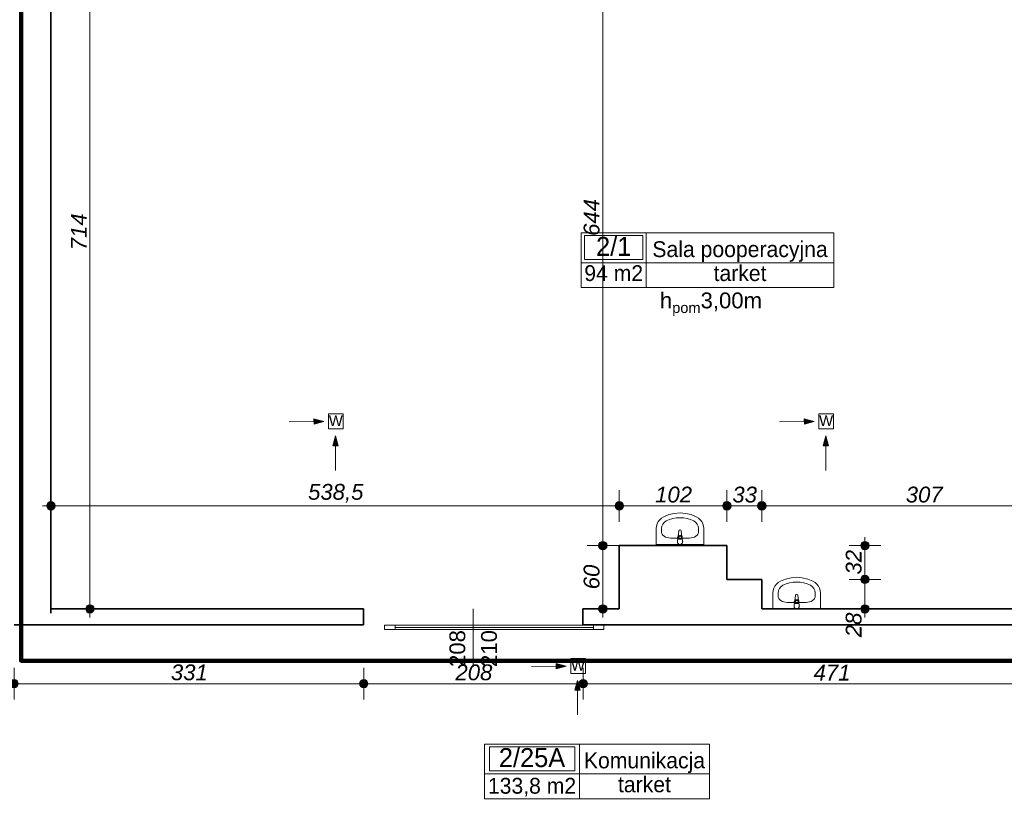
# Model space of a CAD drawing. Header units: millimetres. Extents: x -13944 to 84772, y -78836 to -35317.
# Tile 48 of 85: x 28488 to 37818, y -50277 to -42889. Entities that reach past the tile are written whole.
import ezdxf
from ezdxf.enums import TextEntityAlignment as Align

# ---------------------------------------------------------------- set-up
doc = ezdxf.new("R2010")
doc.units = ezdxf.units.MM
doc.header["$MEASUREMENT"] = 0
for name, color, linetype, lineweight in [('0_Nr_pióra__3', 7, 'Continuous', 20), ('Drzwi ArchiCAD_Nr_pióra__1', 7, 'Continuous', 0), ('Instalacje - Went_Klim_Nr_pióra__42', 150, 'Continuous', 13), ('Konstrukcja - Ściany zew_Nr_pióra__6', 7, 'Continuous', 35), ('Metryczki pomieszczeń ArchiCADa_Nr_pióra__1', 7, 'Continuous', 0), ('Wnetrze - Sanitariaty_Nr_pióra__22', 8, 'Continuous', 13), ('Wymiarowanie - Ogólne_Nr_pióra__82', 114, 'Continuous', 13), ('Znaczniki drzwi ArchiCADa_Nr_pióra__1', 7, 'Continuous', 0), ('Znaczniki drzwi ArchiCADa_Nr_pióra__7', 7, 'Continuous', 70)]:
    doc.layers.add(name, color=color, linetype=linetype, lineweight=lineweight)
doc.layers.add('Elementy modelu - Strefy', color=7, linetype='Continuous')
doc.layers.add('Wymiarowanie - Ogólne', color=7, linetype='Continuous')
doc.styles.add('GENERATED_STYLE_1', font='txt')
doc.styles.add('GENERATED_STYLE_2', font='txt')
doc.styles.add('GENERATED_STYLE_3', font='txt')
doc.styles.add('GENERATED_STYLE_4', font='txt')
doc.dimstyles.new('GENERATED_STYLE__1', dxfattribs={"dimtxt": 150, "dimasz": 152, "dimexe": 0.18, "dimexo": 0, "dimgap": 0.09, "dimtad": 1, "dimlfac": 0.1, "dimzin": 0, "dimdsep": 46, "dimtxsty": 'GENERATED_STYLE_3', "dimblk": 'ARROWHEAD_11', "dimblk1": 'ARROWHEAD_11', "dimblk2": 'ARROWHEAD_11', "dimcen": 0.09, "dimclrd": 114, "dimclre": 114, "dimclrt": 114, "dimazin": 0, "dimtfac": 1, "dimtdec": 4, "dimtmove": 0, "dimatfit": 3, "dimfxl": 1, "dimtolj": 1, "dimtzin": 0, "dimarcsym": 0})
doc.dimstyles.new('GENERATED_STYLE__2', dxfattribs={"dimtxt": 150, "dimasz": 152, "dimexe": 0.18, "dimexo": 0, "dimgap": 0.09, "dimtad": 1, "dimtih": 1, "dimtoh": 1, "dimlfac": 0.1, "dimzin": 0, "dimdsep": 46, "dimtxsty": 'GENERATED_STYLE_3', "dimblk": 'ARROWHEAD_11', "dimblk1": 'ARROWHEAD_11', "dimblk2": 'ARROWHEAD_11', "dimcen": 0.09, "dimclrd": 114, "dimclre": 114, "dimclrt": 114, "dimazin": 0, "dimtfac": 1, "dimtdec": 4, "dimtmove": 0, "dimatfit": 3, "dimfxl": 1, "dimtolj": 1, "dimtzin": 0, "dimarcsym": 0})

# ---------------------------------------------------------------- blocks, each defined once
blk = doc.blocks.new('Sala pooperacyjna_2_1_1', base_point=(34424, -45191.9))
at = {"layer": 'Metryczki pomieszczeń ArchiCADa_Nr_pióra__1', "linetype": 'Continuous'}
for p, q in [((33809.5, -44909.1), (36203.9, -44909.1)), ((33809.5, -45427.6), (33809.5, -44909.1)), ((33840.2, -44935), (34393.3, -44935)), ((33840.2, -45161.3), (33840.2, -44935)), ((34393.3, -44935), (34393.3, -45161.3)), ((34424, -44909.1), (34424, -45427.6)), ((36203.9, -44909.1), (36203.9, -45427.6)), ((33809.5, -45191.9), (36203.9, -45191.9)), ((34393.3, -45161.3), (33840.2, -45161.3)), ((36203.9, -45427.6), (33809.5, -45427.6))]:
    blk.add_line(p, q, dxfattribs=at)
at = {"layer": 'Metryczki pomieszczeń ArchiCADa_Nr_pióra__1'}
for tag, height, style, p in [('ROOM_NUMBER', 180, 'GENERATED_STYLE_2', (34116.8, -45037)), ('ROOM_NAME', 150, 'GENERATED_STYLE_1', (35313.9, -45063.5)), ('ROOM_CALC_AREA', 150, 'GENERATED_STYLE_1', (34116.8, -45290.7)), ('floor_f', 150, 'GENERATED_STYLE_1', (35313.9, -45290.6))]:
    blk.add_attdef(tag, text='', height=height, dxfattribs=dict(at, style=style)).set_placement(p, align=Align.MIDDLE_CENTER)
blk = doc.blocks.new('Komunikacja_2_25A_26', base_point=(33792.1, -50036.8))
at = {"layer": 'Metryczki pomieszczeń ArchiCADa_Nr_pióra__1', "linetype": 'Continuous'}
for p, q in [((32893.5, -49753.9), (35024.7, -49753.9)), ((32893.5, -50272.5), (32893.5, -49753.9)), ((32938.5, -49779.9), (33747.2, -49779.9)), ((32938.5, -50006.1), (32938.5, -49779.9)), ((33747.2, -49779.9), (33747.2, -50006.1)), ((33792.1, -49753.9), (33792.1, -50272.5)), ((35024.7, -49753.9), (35024.7, -50272.5)), ((33747.2, -50006.1), (32938.5, -50006.1)), ((32893.5, -50036.8), (35024.7, -50036.8)), ((35024.7, -50272.5), (32893.5, -50272.5))]:
    blk.add_line(p, q, dxfattribs=at)
at = {"layer": 'Metryczki pomieszczeń ArchiCADa_Nr_pióra__1'}
for tag, height, style, p in [('ROOM_NUMBER', 180, 'GENERATED_STYLE_2', (33342.8, -49881.8)), ('ROOM_NAME', 150, 'GENERATED_STYLE_1', (34408.4, -49908.4)), ('ROOM_CALC_AREA', 150, 'GENERATED_STYLE_1', (33342.8, -50148.8)), ('floor_f', 150, 'GENERATED_STYLE_1', (34408.4, -50135.5))]:
    blk.add_attdef(tag, text='', height=height, dxfattribs=dict(at, style=style)).set_placement(p, align=Align.MIDDLE_CENTER)
blk = doc.blocks.new('*D64')
at = {"layer": 'Wymiarowanie - Ogólne_Nr_pióra__82', "linetype": 'Continuous'}
for points in [[(28334.6, -39363), (28331.6, -39347.7), (28322.9, -39334.7), (28309.9, -39326), (28294.6, -39323), (28279.3, -39326), (28266.3, -39334.7), (28257.6, -39347.7), (28254.6, -39363), (28257.6, -39378.3), (28266.3, -39391.3), (28279.3, -39399.9), (28294.6, -39403), (28309.9, -39399.9), (28322.9, -39391.3), (28331.6, -39378.3)], [(28984.6, -39363), (28981.6, -39347.7), (28972.9, -39334.7), (28959.9, -39326), (28944.6, -39323), (28929.3, -39326), (28916.3, -39334.7), (28907.6, -39347.7), (28904.6, -39363), (28907.6, -39378.3), (28916.3, -39391.3), (28929.3, -39399.9), (28944.6, -39403), (28959.9, -39399.9), (28972.9, -39391.3), (28981.6, -39378.3)]]:
    blk.add_hatch(color=256, dxfattribs=at).paths.add_polyline_path(points)
for p, q in [((28294.6, -39323), (28294.6, -39213)), ((28944.6, -39323), (28944.6, -39213)), ((28334.6, -39363), (28904.6, -39363)), ((28294.6, -39513), (28294.6, -39403)), ((28944.6, -39513), (28944.6, -39403))]:
    blk.add_line(p, q, dxfattribs=at)
for centre in [(28294.6, -39363), (28944.6, -39363)]:
    blk.add_circle(centre, 40, dxfattribs=at)
at = {"layer": 'Wymiarowanie - Ogólne_Nr_pióra__82', "char_height": 150, "attachment_point": 7, "style": 'GENERATED_STYLE_3'}
for s, insert in [('\\A1;{\\fArial|b0|i1|c238|p38;32,5}', (28907.6, -39160.5)), ('\\A1;{\\fArial|b0|i1|c238|p38;65}', (28505.8, -39333))]:
    blk.add_mtext(s, dxfattribs=dict(at, insert=insert))
blk = doc.blocks.new('ARROWHEAD_11')
at = {"color": 0, "linetype": 'Continuous', "lineweight": 0}
blk.add_line((0, 0), (-1, 0), dxfattribs=at)
at = {"color": 0, "linetype": 'Continuous', "lineweight": 0, "const_width": 0.25, "flags": 128}
blk.add_lwpolyline([(-0.125, 0, 1), (0.125, 0, 1)], format="xyb", close=True, dxfattribs=at)
blk = doc.blocks.new('*D99')
at = {"layer": 'Wymiarowanie - Ogólne_Nr_pióra__82', "linetype": 'Continuous'}
for points in [[(2204.6, -38863), (2201.6, -38847.7), (2192.9, -38834.7), (2179.9, -38826), (2164.6, -38823), (2149.3, -38826), (2136.3, -38834.7), (2127.6, -38847.7), (2124.6, -38863), (2127.6, -38878.3), (2136.3, -38891.3), (2149.3, -38899.9), (2164.6, -38903), (2179.9, -38899.9), (2192.9, -38891.3), (2201.6, -38878.3)], [(37991.5, -38863), (37988.5, -38847.7), (37979.8, -38834.7), (37966.8, -38826), (37951.5, -38823), (37936.2, -38826), (37923.2, -38834.7), (37914.6, -38847.7), (37911.5, -38863), (37914.6, -38878.3), (37923.2, -38891.3), (37936.2, -38899.9), (37951.5, -38903), (37966.8, -38899.9), (37979.8, -38891.3), (37988.5, -38878.3)]]:
    blk.add_hatch(color=256, dxfattribs=at).paths.add_polyline_path(points)
for p, q in [((2164.6, -38823), (2164.6, -38713)), ((37951.5, -38823), (37951.5, -38713)), ((2084.6, -38863), (2124.6, -38863)), ((2164.6, -39013), (2164.6, -38903)), ((2204.6, -38863), (37911.5, -38863)), ((37951.5, -39013), (37951.5, -38903)), ((37991.5, -38863), (38031.5, -38863))]:
    blk.add_line(p, q, dxfattribs=at)
for centre in [(2164.6, -38863), (37951.5, -38863)]:
    blk.add_circle(centre, 40, dxfattribs=at)
at = {"layer": 'Wymiarowanie - Ogólne_Nr_pióra__82', "insert": (19715.9, -38833), "char_height": 150, "attachment_point": 7, "style": 'GENERATED_STYLE_3'}
blk.add_mtext('\\A1;{\\fArial|b0|i1|c238|p38;3 578,5}', dxfattribs=at)
blk = doc.blocks.new('*D125')
at = {"layer": 'Wymiarowanie - Ogólne_Nr_pióra__82', "linetype": 'Continuous'}
for points in [[(28474.6, -49181.2), (28471.6, -49165.9), (28462.9, -49152.9), (28449.9, -49144.3), (28434.6, -49141.2), (28419.3, -49144.3), (28406.3, -49152.9), (28397.6, -49165.9), (28394.6, -49181.2), (28397.6, -49196.5), (28406.3, -49209.5), (28419.3, -49218.2), (28434.6, -49221.2), (28449.9, -49218.2), (28462.9, -49209.5), (28471.6, -49196.5)], [(31788, -49181.2), (31785, -49165.9), (31776.3, -49152.9), (31763.3, -49144.3), (31748, -49141.2), (31732.7, -49144.3), (31719.7, -49152.9), (31711.1, -49165.9), (31708, -49181.2), (31711.1, -49196.5), (31719.7, -49209.5), (31732.7, -49218.2), (31748, -49221.2), (31763.3, -49218.2), (31776.3, -49209.5), (31785, -49196.5)]]:
    blk.add_hatch(color=256, dxfattribs=at).paths.add_polyline_path(points)
for p, q in [((28434.6, -49141.2), (28434.6, -49031.2)), ((31748, -49141.2), (31748, -49031.2)), ((28434.6, -49331.2), (28434.6, -49221.2)), ((28474.6, -49181.2), (31708, -49181.2)), ((31748, -49331.2), (31748, -49221.2))]:
    blk.add_line(p, q, dxfattribs=at)
for centre in [(28434.6, -49181.2), (31748, -49181.2)]:
    blk.add_circle(centre, 40, dxfattribs=at)
at = {"layer": 'Wymiarowanie - Ogólne_Nr_pióra__82', "insert": (29920.6, -49151.2), "char_height": 150, "attachment_point": 7, "style": 'GENERATED_STYLE_3'}
blk.add_mtext('\\A1;{\\fArial|b0|i1|c238|p38;331}', dxfattribs=at)
blk = doc.blocks.new('*D126')
at = {"layer": 'Wymiarowanie - Ogólne_Nr_pióra__82', "linetype": 'Continuous'}
for points in [[(31788, -49181.2), (31785, -49165.9), (31776.3, -49152.9), (31763.3, -49144.3), (31748, -49141.2), (31732.7, -49144.3), (31719.7, -49152.9), (31711.1, -49165.9), (31708, -49181.2), (31711.1, -49196.5), (31719.7, -49209.5), (31732.7, -49218.2), (31748, -49221.2), (31763.3, -49218.2), (31776.3, -49209.5), (31785, -49196.5)], [(33868, -49181.2), (33865, -49165.9), (33856.3, -49152.9), (33843.3, -49144.3), (33828, -49141.2), (33812.7, -49144.3), (33799.7, -49152.9), (33791.1, -49165.9), (33788, -49181.2), (33791.1, -49196.5), (33799.7, -49209.5), (33812.7, -49218.2), (33828, -49221.2), (33843.3, -49218.2), (33856.3, -49209.5), (33865, -49196.5)]]:
    blk.add_hatch(color=256, dxfattribs=at).paths.add_polyline_path(points)
for p, q in [((31748, -49141.2), (31748, -49031.2)), ((33828, -49141.2), (33828, -49031.2)), ((31748, -49331.2), (31748, -49221.2)), ((31788, -49181.2), (33788, -49181.2)), ((33828, -49331.2), (33828, -49221.2))]:
    blk.add_line(p, q, dxfattribs=at)
for centre in [(31748, -49181.2), (33828, -49181.2)]:
    blk.add_circle(centre, 40, dxfattribs=at)
at = {"layer": 'Wymiarowanie - Ogólne_Nr_pióra__82', "insert": (32617.3, -49151.2), "char_height": 150, "attachment_point": 7, "style": 'GENERATED_STYLE_3'}
blk.add_mtext('\\A1;{\\fArial|b0|i1|c238|p38;208}', dxfattribs=at)
blk = doc.blocks.new('*D127')
at = {"layer": 'Wymiarowanie - Ogólne_Nr_pióra__82', "linetype": 'Continuous'}
for points in [[(33868, -49181.2), (33865, -49165.9), (33856.3, -49152.9), (33843.3, -49144.3), (33828, -49141.2), (33812.7, -49144.3), (33799.7, -49152.9), (33791.1, -49165.9), (33788, -49181.2), (33791.1, -49196.5), (33799.7, -49209.5), (33812.7, -49218.2), (33828, -49221.2), (33843.3, -49218.2), (33856.3, -49209.5), (33865, -49196.5)], [(38575.5, -49181.2), (38572.5, -49165.9), (38563.8, -49152.9), (38550.8, -49144.3), (38535.5, -49141.2), (38520.2, -49144.3), (38507.2, -49152.9), (38498.6, -49165.9), (38495.5, -49181.2), (38498.6, -49196.5), (38507.2, -49209.5), (38520.2, -49218.2), (38535.5, -49221.2), (38550.8, -49218.2), (38563.8, -49209.5), (38572.5, -49196.5)]]:
    blk.add_hatch(color=256, dxfattribs=at).paths.add_polyline_path(points)
for p, q in [((33828, -49141.2), (33828, -49031.2)), ((38535.5, -49141.2), (38535.5, -49031.2)), ((33828, -49331.2), (33828, -49221.2)), ((33868, -49181.2), (38495.5, -49181.2)), ((38535.5, -49331.2), (38535.5, -49221.2)), ((38575.5, -49181.2), (38615.5, -49181.2))]:
    blk.add_line(p, q, dxfattribs=at)
for centre in [(33828, -49181.2), (38535.5, -49181.2)]:
    blk.add_circle(centre, 40, dxfattribs=at)
at = {"layer": 'Wymiarowanie - Ogólne_Nr_pióra__82', "insert": (36011, -49151.2), "char_height": 150, "attachment_point": 7, "style": 'GENERATED_STYLE_3'}
blk.add_mtext('\\A1;{\\fArial|b0|i1|c238|p38;471}', dxfattribs=at)
blk = doc.blocks.new('*D132')
at = {"layer": 'Wymiarowanie - Ogólne_Nr_pióra__82', "linetype": 'Continuous'}
for points in [[(29193.4, -41333), (29190.3, -41317.7), (29181.7, -41304.7), (29168.7, -41296), (29153.4, -41293), (29138.1, -41296), (29125.1, -41304.7), (29116.4, -41317.7), (29113.4, -41333), (29116.4, -41348.3), (29125.1, -41361.3), (29138.1, -41369.9), (29153.4, -41373), (29168.7, -41369.9), (29181.7, -41361.3), (29190.3, -41348.3)], [(29193.4, -48473), (29190.3, -48457.7), (29181.7, -48444.7), (29168.7, -48436), (29153.4, -48433), (29138.1, -48436), (29125.1, -48444.7), (29116.4, -48457.7), (29113.4, -48473), (29116.4, -48488.3), (29125.1, -48501.3), (29138.1, -48509.9), (29153.4, -48513), (29168.7, -48509.9), (29181.7, -48501.3), (29190.3, -48488.3)]]:
    blk.add_hatch(color=256, dxfattribs=at).paths.add_polyline_path(points)
for p, q in [((29153.4, -41293), (29153.4, -41253)), ((29113.4, -41333), (29003.4, -41333)), ((29153.4, -48433), (29153.4, -41373)), ((29303.4, -41333), (29193.4, -41333)), ((29113.4, -48473), (29003.4, -48473)), ((29153.4, -48553), (29153.4, -48513)), ((29303.4, -48473), (29193.4, -48473))]:
    blk.add_line(p, q, dxfattribs=at)
for centre in [(29153.4, -41333), (29153.4, -48473)]:
    blk.add_circle(centre, 40, dxfattribs=at)
at = {"layer": 'Wymiarowanie - Ogólne_Nr_pióra__82', "insert": (29123.4, -45073.7), "char_height": 150, "attachment_point": 7, "rotation": 90, "style": 'GENERATED_STYLE_3'}
blk.add_mtext('\\A1;{\\fArial|b0|i1|c238|p38;714}', dxfattribs=at)
blk = doc.blocks.new('*D133')
at = {"layer": 'Wymiarowanie - Ogólne_Nr_pióra__82', "linetype": 'Continuous'}
for points in [[(28824.6, -47496.3), (28821.6, -47481), (28812.9, -47468), (28799.9, -47459.3), (28784.6, -47456.3), (28769.3, -47459.3), (28756.3, -47468), (28747.6, -47481), (28744.6, -47496.3), (28747.6, -47511.6), (28756.3, -47524.6), (28769.3, -47533.3), (28784.6, -47536.3), (28799.9, -47533.3), (28812.9, -47524.6), (28821.6, -47511.6)], [(34210.1, -47496.3), (34207.1, -47481), (34198.4, -47468), (34185.4, -47459.3), (34170.1, -47456.3), (34154.8, -47459.3), (34141.8, -47468), (34133.1, -47481), (34130.1, -47496.3), (34133.1, -47511.6), (34141.8, -47524.6), (34154.8, -47533.3), (34170.1, -47536.3), (34185.4, -47533.3), (34198.4, -47524.6), (34207.1, -47511.6)]]:
    blk.add_hatch(color=256, dxfattribs=at).paths.add_polyline_path(points)
for p, q in [((28784.6, -47456.3), (28784.6, -47346.3)), ((34170.1, -47456.3), (34170.1, -47346.3)), ((28704.6, -47496.3), (28744.6, -47496.3)), ((28784.6, -47646.3), (28784.6, -47536.3)), ((28824.6, -47496.3), (34130.1, -47496.3)), ((34170.1, -47646.3), (34170.1, -47536.3))]:
    blk.add_line(p, q, dxfattribs=at)
for centre in [(28784.6, -47496.3), (34170.1, -47496.3)]:
    blk.add_circle(centre, 40, dxfattribs=at)
at = {"layer": 'Wymiarowanie - Ogólne_Nr_pióra__82', "insert": (31220.9, -47466.3), "char_height": 150, "attachment_point": 7, "style": 'GENERATED_STYLE_3'}
blk.add_mtext('\\A1;{\\fArial|b0|i1|c238|p38;538,5}', dxfattribs=at)
blk = doc.blocks.new('*D134')
at = {"layer": 'Wymiarowanie - Ogólne_Nr_pióra__82', "linetype": 'Continuous'}
for points in [[(34210.1, -47496.3), (34207.1, -47481), (34198.4, -47468), (34185.4, -47459.3), (34170.1, -47456.3), (34154.8, -47459.3), (34141.8, -47468), (34133.1, -47481), (34130.1, -47496.3), (34133.1, -47511.6), (34141.8, -47524.6), (34154.8, -47533.3), (34170.1, -47536.3), (34185.4, -47533.3), (34198.4, -47524.6), (34207.1, -47511.6)], [(35230.1, -47496.3), (35227.1, -47481), (35218.4, -47468), (35205.4, -47459.3), (35190.1, -47456.3), (35174.8, -47459.3), (35161.8, -47468), (35153.1, -47481), (35150.1, -47496.3), (35153.1, -47511.6), (35161.8, -47524.6), (35174.8, -47533.3), (35190.1, -47536.3), (35205.4, -47533.3), (35218.4, -47524.6), (35227.1, -47511.6)]]:
    blk.add_hatch(color=256, dxfattribs=at).paths.add_polyline_path(points)
for p, q in [((34170.1, -47456.3), (34170.1, -47346.3)), ((35190.1, -47456.3), (35190.1, -47346.3)), ((34170.1, -47646.3), (34170.1, -47536.3)), ((34210.1, -47496.3), (35150.1, -47496.3)), ((35190.1, -47646.3), (35190.1, -47536.3))]:
    blk.add_line(p, q, dxfattribs=at)
for centre in [(34170.1, -47496.3), (35190.1, -47496.3)]:
    blk.add_circle(centre, 40, dxfattribs=at)
at = {"layer": 'Wymiarowanie - Ogólne_Nr_pióra__82', "insert": (34509.4, -47466.3), "char_height": 150, "attachment_point": 7, "style": 'GENERATED_STYLE_3'}
blk.add_mtext('\\A1;{\\fArial|b0|i1|c238|p38;102}', dxfattribs=at)
blk = doc.blocks.new('*D135')
at = {"layer": 'Wymiarowanie - Ogólne_Nr_pióra__82', "linetype": 'Continuous'}
for points in [[(35230.1, -47496.3), (35227.1, -47481), (35218.4, -47468), (35205.4, -47459.3), (35190.1, -47456.3), (35174.8, -47459.3), (35161.8, -47468), (35153.1, -47481), (35150.1, -47496.3), (35153.1, -47511.6), (35161.8, -47524.6), (35174.8, -47533.3), (35190.1, -47536.3), (35205.4, -47533.3), (35218.4, -47524.6), (35227.1, -47511.6)], [(35560.1, -47496.3), (35557.1, -47481), (35548.4, -47468), (35535.4, -47459.3), (35520.1, -47456.3), (35504.8, -47459.3), (35491.8, -47468), (35483.1, -47481), (35480.1, -47496.3), (35483.1, -47511.6), (35491.8, -47524.6), (35504.8, -47533.3), (35520.1, -47536.3), (35535.4, -47533.3), (35548.4, -47524.6), (35557.1, -47511.6)]]:
    blk.add_hatch(color=256, dxfattribs=at).paths.add_polyline_path(points)
for p, q in [((35190.1, -47456.3), (35190.1, -47346.3)), ((35520.1, -47456.3), (35520.1, -47346.3)), ((35190.1, -47646.3), (35190.1, -47536.3)), ((35230.1, -47496.3), (35480.1, -47496.3)), ((35520.1, -47646.3), (35520.1, -47536.3))]:
    blk.add_line(p, q, dxfattribs=at)
for centre in [(35190.1, -47496.3), (35520.1, -47496.3)]:
    blk.add_circle(centre, 40, dxfattribs=at)
at = {"layer": 'Wymiarowanie - Ogólne_Nr_pióra__82', "insert": (35241.3, -47466.3), "char_height": 150, "attachment_point": 7, "style": 'GENERATED_STYLE_3'}
blk.add_mtext('\\A1;{\\fArial|b0|i1|c238|p38;33}', dxfattribs=at)
blk = doc.blocks.new('*D136')
at = {"layer": 'Wymiarowanie - Ogólne_Nr_pióra__82', "linetype": 'Continuous'}
for points in [[(35560.1, -47496.3), (35557.1, -47481), (35548.4, -47468), (35535.4, -47459.3), (35520.1, -47456.3), (35504.8, -47459.3), (35491.8, -47468), (35483.1, -47481), (35480.1, -47496.3), (35483.1, -47511.6), (35491.8, -47524.6), (35504.8, -47533.3), (35520.1, -47536.3), (35535.4, -47533.3), (35548.4, -47524.6), (35557.1, -47511.6)], [(38630.1, -47496.3), (38627.1, -47481), (38618.4, -47468), (38605.4, -47459.3), (38590.1, -47456.3), (38574.8, -47459.3), (38561.8, -47468), (38553.1, -47481), (38550.1, -47496.3), (38553.1, -47511.6), (38561.8, -47524.6), (38574.8, -47533.3), (38590.1, -47536.3), (38605.4, -47533.3), (38618.4, -47524.6), (38627.1, -47511.6)]]:
    blk.add_hatch(color=256, dxfattribs=at).paths.add_polyline_path(points)
for p, q in [((35520.1, -47456.3), (35520.1, -47346.3)), ((38590.1, -47456.3), (38590.1, -47346.3)), ((35520.1, -47646.3), (35520.1, -47536.3)), ((35560.1, -47496.3), (38550.1, -47496.3)), ((38590.1, -47646.3), (38590.1, -47536.3)), ((38630.1, -47496.3), (38670.1, -47496.3))]:
    blk.add_line(p, q, dxfattribs=at)
for centre in [(35520.1, -47496.3), (38590.1, -47496.3)]:
    blk.add_circle(centre, 40, dxfattribs=at)
at = {"layer": 'Wymiarowanie - Ogólne_Nr_pióra__82', "insert": (36884.4, -47466.3), "char_height": 150, "attachment_point": 7, "style": 'GENERATED_STYLE_3'}
blk.add_mtext('\\A1;{\\fArial|b0|i1|c238|p38;307}', dxfattribs=at)
blk = doc.blocks.new('*D137')
at = {"layer": 'Wymiarowanie - Ogólne_Nr_pióra__82', "linetype": 'Continuous'}
for points in [[(34054, -47873), (34051, -47857.7), (34042.3, -47844.7), (34029.3, -47836), (34014, -47833), (33998.7, -47836), (33985.7, -47844.7), (33977.1, -47857.7), (33974, -47873), (33977.1, -47888.3), (33985.7, -47901.3), (33998.7, -47909.9), (34014, -47913), (34029.3, -47909.9), (34042.3, -47901.3), (34051, -47888.3)], [(34054, -48473), (34051, -48457.7), (34042.3, -48444.7), (34029.3, -48436), (34014, -48433), (33998.7, -48436), (33985.7, -48444.7), (33977.1, -48457.7), (33974, -48473), (33977.1, -48488.3), (33985.7, -48501.3), (33998.7, -48509.9), (34014, -48513), (34029.3, -48509.9), (34042.3, -48501.3), (34051, -48488.3)]]:
    blk.add_hatch(color=256, dxfattribs=at).paths.add_polyline_path(points)
for p, q in [((33974, -47873), (33864, -47873)), ((34014, -48433), (34014, -47913)), ((34164, -47873), (34054, -47873)), ((33974, -48473), (33864, -48473)), ((34014, -48553), (34014, -48513)), ((34164, -48473), (34054, -48473))]:
    blk.add_line(p, q, dxfattribs=at)
for centre in [(34014, -47873), (34014, -48473)]:
    blk.add_circle(centre, 40, dxfattribs=at)
at = {"layer": 'Wymiarowanie - Ogólne_Nr_pióra__82', "insert": (33984, -48286.8), "char_height": 150, "attachment_point": 7, "rotation": 90, "style": 'GENERATED_STYLE_3'}
blk.add_mtext('\\A1;{\\fArial|b0|i1|c238|p38;60}', dxfattribs=at)
blk = doc.blocks.new('*D138')
at = {"layer": 'Wymiarowanie - Ogólne_Nr_pióra__82', "linetype": 'Continuous'}
for points in [[(34054, -41433), (34051, -41417.7), (34042.3, -41404.7), (34029.3, -41396), (34014, -41393), (33998.7, -41396), (33985.7, -41404.7), (33977.1, -41417.7), (33974, -41433), (33977.1, -41448.3), (33985.7, -41461.3), (33998.7, -41469.9), (34014, -41473), (34029.3, -41469.9), (34042.3, -41461.3), (34051, -41448.3)], [(34054, -47873), (34051, -47857.7), (34042.3, -47844.7), (34029.3, -47836), (34014, -47833), (33998.7, -47836), (33985.7, -47844.7), (33977.1, -47857.7), (33974, -47873), (33977.1, -47888.3), (33985.7, -47901.3), (33998.7, -47909.9), (34014, -47913), (34029.3, -47909.9), (34042.3, -47901.3), (34051, -47888.3)]]:
    blk.add_hatch(color=256, dxfattribs=at).paths.add_polyline_path(points)
for p, q in [((33974, -41433), (33864, -41433)), ((34014, -47833), (34014, -41473)), ((34164, -41433), (34054, -41433)), ((33974, -47873), (33864, -47873)), ((34164, -47873), (34054, -47873))]:
    blk.add_line(p, q, dxfattribs=at)
for centre in [(34014, -41433), (34014, -47873)]:
    blk.add_circle(centre, 40, dxfattribs=at)
at = {"layer": 'Wymiarowanie - Ogólne_Nr_pióra__82', "char_height": 150, "attachment_point": 7, "rotation": 90, "style": 'GENERATED_STYLE_3'}
for s, insert in [('\\A1;{\\fArial|b0|i1|c238|p38;10}', (33984, -41700.6)), ('\\A1;{\\fArial|b0|i1|c238|p38;644}', (33984, -44937.6))]:
    blk.add_mtext(s, dxfattribs=dict(at, insert=insert))
blk = doc.blocks.new('*D140')
at = {"layer": 'Wymiarowanie - Ogólne_Nr_pióra__82', "linetype": 'Continuous'}
for points in [[(36537.4, -48193), (36534.3, -48177.7), (36525.7, -48164.7), (36512.7, -48156), (36497.4, -48153), (36482.1, -48156), (36469.1, -48164.7), (36460.4, -48177.7), (36457.4, -48193), (36460.4, -48208.3), (36469.1, -48221.3), (36482.1, -48229.9), (36497.4, -48233), (36512.7, -48229.9), (36525.7, -48221.3), (36534.3, -48208.3)], [(36537.4, -48473), (36534.3, -48457.7), (36525.7, -48444.7), (36512.7, -48436), (36497.4, -48433), (36482.1, -48436), (36469.1, -48444.7), (36460.4, -48457.7), (36457.4, -48473), (36460.4, -48488.3), (36469.1, -48501.3), (36482.1, -48509.9), (36497.4, -48513), (36512.7, -48509.9), (36525.7, -48501.3), (36534.3, -48488.3)]]:
    blk.add_hatch(color=256, dxfattribs=at).paths.add_polyline_path(points)
for p, q in [((36457.4, -48193), (36347.4, -48193)), ((36497.4, -48433), (36497.4, -48233)), ((36647.4, -48193), (36537.4, -48193)), ((36457.4, -48473), (36347.4, -48473)), ((36497.4, -48553), (36497.4, -48513)), ((36647.4, -48473), (36537.4, -48473))]:
    blk.add_line(p, q, dxfattribs=at)
for centre in [(36497.4, -48193), (36497.4, -48473)]:
    blk.add_circle(centre, 40, dxfattribs=at)
at = {"layer": 'Wymiarowanie - Ogólne_Nr_pióra__82', "insert": (36467.4, -48740.6), "char_height": 150, "attachment_point": 7, "rotation": 90, "style": 'GENERATED_STYLE_3'}
blk.add_mtext('\\A1;{\\fArial|b0|i1|c238|p38;28}', dxfattribs=at)
blk = doc.blocks.new('*D141')
at = {"layer": 'Wymiarowanie - Ogólne_Nr_pióra__82', "linetype": 'Continuous'}
for points in [[(36537.4, -47873), (36534.3, -47857.7), (36525.7, -47844.7), (36512.7, -47836), (36497.4, -47833), (36482.1, -47836), (36469.1, -47844.7), (36460.4, -47857.7), (36457.4, -47873), (36460.4, -47888.3), (36469.1, -47901.3), (36482.1, -47909.9), (36497.4, -47913), (36512.7, -47909.9), (36525.7, -47901.3), (36534.3, -47888.3)], [(36537.4, -48193), (36534.3, -48177.7), (36525.7, -48164.7), (36512.7, -48156), (36497.4, -48153), (36482.1, -48156), (36469.1, -48164.7), (36460.4, -48177.7), (36457.4, -48193), (36460.4, -48208.3), (36469.1, -48221.3), (36482.1, -48229.9), (36497.4, -48233), (36512.7, -48229.9), (36525.7, -48221.3), (36534.3, -48208.3)]]:
    blk.add_hatch(color=256, dxfattribs=at).paths.add_polyline_path(points)
for p, q in [((36497.4, -47833), (36497.4, -47793)), ((36457.4, -47873), (36347.4, -47873)), ((36497.4, -48153), (36497.4, -47913)), ((36647.4, -47873), (36537.4, -47873)), ((36457.4, -48193), (36347.4, -48193)), ((36647.4, -48193), (36537.4, -48193))]:
    blk.add_line(p, q, dxfattribs=at)
for centre in [(36497.4, -47873), (36497.4, -48193)]:
    blk.add_circle(centre, 40, dxfattribs=at)
at = {"layer": 'Wymiarowanie - Ogólne_Nr_pióra__82', "insert": (36467.4, -48146.8), "char_height": 150, "attachment_point": 7, "rotation": 90, "style": 'GENERATED_STYLE_3'}
blk.add_mtext('\\A1;{\\fArial|b0|i1|c238|p38;32}', dxfattribs=at)

msp = doc.modelspace()

# ---------------------------------------------------------------- hatches: boundary and pattern name
at = {"layer": 'Instalacje - Went_Klim_Nr_pióra__42', "linetype": 'Continuous'}
for points in [[(31370.345, -46696.659), (31276.801, -46672.584), (31277.296, -46722.581)], [(36016.485, -46696.659), (35922.941, -46672.584), (35923.436, -46722.581)], [(31480.056, -46832.46), (31455.056, -46925.761), (31505.056, -46925.761)], [(36126.197, -46832.46), (36101.197, -46925.761), (36151.197, -46925.761)], [(33665.272, -49014.511), (33571.728, -48990.435), (33572.223, -49040.433)], [(33774.984, -49150.312), (33749.984, -49243.613), (33799.984, -49243.613)]]:
    msp.add_hatch(color=256, dxfattribs=at).paths.add_polyline_path(points)

# ---------------------------------------------------------------- linework, layer by layer
at = {"color": 10, "lineweight": 106}
msp.add_lwpolyline([(28501.6, -40291.244), (28501.6, -48964.437), (38391.459, -48964.437), (40734.91, -50815.811), (44679.434, -45978.869), (38056.85, -40291.244), (28501.6, -40291.244)], close=True, dxfattribs=at)
at = {"layer": 'Drzwi ArchiCAD_Nr_pióra__1', "linetype": 'Continuous'}
for p, q in [((32044.616, -48627.978), (31944.616, -48627.978)), ((31944.616, -48627.978), (31944.616, -48667.978)), ((31944.616, -48667.978), (32044.616, -48667.978)), ((33924.616, -48627.978), (32044.616, -48627.978)), ((32044.616, -48627.978), (32044.616, -48647.978)), ((32044.616, -48667.978), (32044.616, -48627.978)), ((33924.616, -48647.978), (32044.616, -48647.978)), ((32044.616, -48647.978), (32044.616, -48667.978)), ((32044.616, -48647.978), (33924.616, -48647.978)), ((32044.616, -48647.978), (33924.616, -48647.978)), ((32044.616, -48667.978), (33924.616, -48667.978)), ((33924.616, -48647.978), (33924.616, -48627.978)), ((34024.616, -48627.978), (33924.616, -48627.978)), ((33924.616, -48627.978), (33924.616, -48667.978)), ((33924.616, -48667.978), (33924.616, -48647.978)), ((33924.616, -48667.978), (34024.616, -48667.978)), ((34024.616, -48667.978), (34024.616, -48627.978))]:
    msp.add_line(p, q, dxfattribs=at)
at = {"layer": 'Instalacje - Went_Klim_Nr_pióra__42', "linetype": 'Continuous'}
for p, q in [((31414.685, -46625.493), (31554.685, -46625.493)), ((31414.685, -46765.493), (31414.685, -46625.493)), ((31554.685, -46625.493), (31554.685, -46765.493)), ((36060.825, -46625.493), (36200.825, -46625.493)), ((36060.825, -46765.493), (36060.825, -46625.493)), ((36200.825, -46625.493), (36200.825, -46765.493)), ((31042.669, -46699.902), (31277.048, -46697.583)), ((31370.345, -46696.659), (31276.801, -46672.584)), ((31277.296, -46722.581), (31276.801, -46672.584)), ((31370.345, -46696.659), (31277.296, -46722.581)), ((35688.809, -46699.902), (35923.189, -46697.583)), ((36016.485, -46696.659), (35922.941, -46672.584)), ((35923.436, -46722.581), (35922.941, -46672.584)), ((36016.485, -46696.659), (35923.436, -46722.581)), ((31554.685, -46765.493), (31414.685, -46765.493)), ((31480.056, -46832.46), (31455.056, -46925.761)), ((31480.056, -46832.46), (31505.056, -46925.761)), ((36200.825, -46765.493), (36060.825, -46765.493)), ((36126.197, -46832.46), (36101.197, -46925.761)), ((36126.197, -46832.46), (36151.197, -46925.761)), ((31505.056, -46925.761), (31455.056, -46925.761)), ((31480.056, -47160.152), (31480.056, -46925.761)), ((36151.197, -46925.761), (36101.197, -46925.761)), ((36126.197, -47160.152), (36126.197, -46925.761)), ((33709.612, -48943.344), (33849.612, -48943.344)), ((33709.612, -49083.344), (33709.612, -48943.344)), ((33849.612, -48943.344), (33849.612, -49083.344)), ((33337.596, -49017.754), (33571.975, -49015.434)), ((33665.272, -49014.511), (33571.728, -48990.435)), ((33572.223, -49040.433), (33571.728, -48990.435)), ((33665.272, -49014.511), (33572.223, -49040.433)), ((33849.612, -49083.344), (33709.612, -49083.344)), ((33774.984, -49150.312), (33749.984, -49243.613)), ((33774.984, -49150.312), (33799.984, -49243.613)), ((33799.984, -49243.613), (33749.984, -49243.613)), ((33774.984, -49478.004), (33774.984, -49243.613))]:
    msp.add_line(p, q, dxfattribs=at)
at = {"layer": 'Konstrukcja - Ściany zew_Nr_pióra__6', "linetype": 'Continuous'}
for p, q in [((31744.616, -48622.978), (31744.616, -48472.978)), ((33824.616, -48622.978), (33824.616, -48472.978))]:
    msp.add_line(p, q, dxfattribs=at)
at = {"layer": 'Konstrukcja - Ściany zew_Nr_pióra__6', "linetype": 'Continuous', "flags": 128}
for points in [[(28784.596, -47992.978), (28784.596, -41332.978)], [(35190.098, -47872.978), (34170.098, -47872.978)], [(34170.098, -47872.978), (34170.098, -48472.978)], [(35190.098, -48192.978), (35190.098, -47872.978)], [(28784.596, -48512.978), (28784.596, -47992.978)], [(35520.098, -48192.978), (35190.098, -48192.978)], [(35520.098, -48472.978), (35520.098, -48192.978)], [(31744.616, -48472.978), (28784.596, -48472.978)], [(28784.596, -48472.978), (28784.596, -48512.978)], [(34170.098, -48472.978), (33824.616, -48472.978)], [(38590.098, -48472.978), (35520.098, -48472.978)], [(28434.596, -48622.978), (31744.616, -48622.978)], [(33824.616, -48622.978), (34170.098, -48622.978)], [(34170.098, -48622.978), (35190.098, -48622.978)], [(35190.098, -48622.978), (35520.098, -48622.978)], [(35520.098, -48622.978), (38535.517, -48622.978)]]:
    msp.add_lwpolyline(points, dxfattribs=at)
at = {"layer": 'Wnetrze - Sanitariaty_Nr_pióra__22', "linetype": 'Continuous'}
for p, q in [((34640.26, -47579.426), (34591.366, -47599.387)), ((34692.025, -47567.227), (34640.26, -47579.426)), ((34745.246, -47563.123), (34692.025, -47567.227)), ((34798.467, -47567.227), (34745.246, -47563.123)), ((34850.233, -47579.426), (34798.467, -47567.227)), ((34899.127, -47599.387), (34850.233, -47579.426)), ((34528.861, -47666.143), (34522.417, -47687.906)), ((34539.372, -47645.794), (34528.861, -47666.143)), ((34553.614, -47627.51), (34539.372, -47645.794)), ((34571.132, -47611.874), (34553.614, -47627.51)), ((34591.366, -47599.387), (34571.132, -47611.874)), ((34919.36, -47611.874), (34899.127, -47599.387)), ((34936.878, -47627.51), (34919.36, -47611.874)), ((34951.12, -47645.794), (34936.878, -47627.51)), ((34961.631, -47666.143), (34951.12, -47645.794)), ((34968.075, -47687.906), (34961.631, -47666.143)), ((34522.417, -47687.906), (34520.246, -47710.387)), ((34520.246, -47710.387), (34520.246, -47863.114)), ((34569.159, -47740.933), (34569.159, -47710.387)), ((34734.146, -47732.169), (34727.516, -47785.103)), ((34762.976, -47785.103), (34756.346, -47732.169)), ((34921.333, -47740.933), (34921.333, -47710.387)), ((34970.246, -47710.387), (34968.075, -47687.906)), ((34970.246, -47863.114), (34970.246, -47710.387)), ((34656.127, -47801.569), (34834.366, -47801.569)), ((34724.246, -47794.616), (34720.246, -47836.569)), ((34731.646, -47811.658), (34731.646, -47796.788)), ((34758.846, -47811.658), (34731.646, -47811.658)), ((34758.846, -47796.788), (34758.846, -47811.658)), ((34770.246, -47836.569), (34766.246, -47794.616)), ((34520.246, -47863.114), (34970.246, -47863.114)), ((35676.715, -48221.738), (35659.197, -48237.373)), ((35696.949, -48209.251), (35676.715, -48221.738)), ((35745.843, -48189.29), (35696.949, -48209.251)), ((35797.608, -48177.091), (35745.843, -48189.29)), ((35850.829, -48172.987), (35797.608, -48177.091)), ((35904.05, -48177.091), (35850.829, -48172.987)), ((35955.816, -48189.29), (35904.05, -48177.091)), ((36004.71, -48209.251), (35955.816, -48189.29)), ((36024.943, -48221.738), (36004.71, -48209.251)), ((36042.461, -48237.373), (36024.943, -48221.738)), ((35628, -48297.769), (35625.829, -48320.251)), ((35625.829, -48320.251), (35625.829, -48472.978)), ((35634.444, -48276.006), (35628, -48297.769)), ((35644.955, -48255.658), (35634.444, -48276.006)), ((35659.197, -48237.373), (35644.955, -48255.658)), ((35674.742, -48350.796), (35674.742, -48320.251)), ((36026.916, -48350.796), (36026.916, -48320.251)), ((36056.703, -48255.658), (36042.461, -48237.373)), ((36067.214, -48276.006), (36056.703, -48255.658)), ((36073.658, -48297.769), (36067.214, -48276.006)), ((36075.829, -48320.251), (36073.658, -48297.769)), ((36075.829, -48472.978), (36075.829, -48320.251)), ((35761.71, -48411.432), (35939.949, -48411.432)), ((35829.829, -48404.48), (35825.829, -48446.432)), ((35839.729, -48342.032), (35833.1, -48394.966)), ((35837.229, -48421.522), (35837.229, -48406.651)), ((35864.429, -48421.522), (35837.229, -48421.522)), ((35868.559, -48394.966), (35861.929, -48342.032)), ((35864.429, -48406.651), (35864.429, -48421.522)), ((35875.829, -48446.432), (35871.829, -48404.48)), ((35625.829, -48472.978), (36075.829, -48472.978))]:
    msp.add_line(p, q, dxfattribs=at)
for centre, radius, start, end in [((34745.246, -47733.559), 11.187, 7.1389248, 172.8610752), ((34745.246, -47836.569), 25, 180, 0), ((34745.246, -47796.516), 21.086, 147.2289746, 174.8303928), ((34745.246, -47796.516), 21.086, 32.7710254, 147.2289746), ((34745.246, -47796.788), 13.6, 0, 180), ((34745.246, -47796.516), 21.086, 5.1696072, 32.7710254), ((35850.829, -48406.38), 21.086, 147.2289746, 174.8303928), ((35850.829, -48406.38), 21.086, 32.7710254, 147.2289746), ((35850.829, -48406.651), 13.6, 0, 180), ((35850.829, -48343.423), 11.187, 7.1389248, 172.8610752), ((35850.829, -48406.38), 21.086, 5.1696072, 32.7710254), ((35850.829, -48446.432), 25, 180, 0)]:
    msp.add_arc(centre, radius, start, end, dxfattribs=at)
for centre, major_axis, ratio, start_param, end_param in [((34656.107, -47710.387), (86.948, 0), 0.92929293, 2.06777116, 3.14159265), ((34745.246, -47863.114), (273.913, 0), 0.92929293, 1.07382149, 2.06777117), ((34834.385, -47710.387), (86.948, 0), 0.92929293, 0, 1.0738215), ((34656.224, -47740.933), (87.049, 0), 0.69657392, 3.14159265, 4.71238898), ((34834.268, -47740.933), (87.049, 0), 0.69657392, 4.71238898, 6.28318531), ((35850.829, -48472.978), (273.913, 0), 0.92929293, 1.07382149, 2.06777117), ((35761.69, -48320.251), (86.948, 0), 0.92929293, 2.06777116, 3.14159265), ((35939.968, -48320.251), (86.948, 0), 0.92929293, 0, 1.0738215), ((35761.808, -48350.796), (87.049, 0), 0.69657392, 3.14159265, 4.71238898), ((35939.851, -48350.796), (87.049, 0), 0.69657392, 4.71238898, 6.28318531)]:
    msp.add_ellipse(centre, major_axis=major_axis, ratio=ratio, start_param=start_param, end_param=end_param, dxfattribs=at)
for p in [(34734.146, -47732.169), (34724.246, -47794.616), (34762.976, -47785.103), (34770.246, -47836.569), (35829.829, -48404.48), (35839.729, -48342.032), (35868.559, -48394.966), (35875.829, -48446.432)]:
    msp.add_point(p, dxfattribs=at)
at = {"layer": 'Znaczniki drzwi ArchiCADa_Nr_pióra__1', "linetype": 'Continuous'}
msp.add_line((32784.616, -49022.978), (32784.616, -48472.978), dxfattribs=at)

# ---------------------------------------------------------------- block references
at = {"layer": 'Elementy modelu - Strefy', "linetype": 'Continuous'}
ref = msp.add_blockref('Sala pooperacyjna_2_1_1', (34424.022, -45191.936), dxfattribs=at)
ref.add_attrib('ROOM_NAME', 'Sala pooperacyjna', dxfattribs={"layer": 'Metryczki pomieszczeń ArchiCADa_Nr_pióra__1', "color": 7, "height": 150, "style": 'GENERATED_STYLE_1'}).set_placement((35313.945, -45063.533), align=Align.MIDDLE_CENTER)
ref.add_attrib('ROOM_NUMBER', '2/1', dxfattribs={"layer": 'Metryczki pomieszczeń ArchiCADa_Nr_pióra__1', "color": 7, "height": 180, "style": 'GENERATED_STYLE_2'}).set_placement((34116.761, -45036.987), align=Align.MIDDLE_CENTER)
ref.add_attrib('ROOM_CALC_AREA', '94 m2', dxfattribs={"layer": 'Metryczki pomieszczeń ArchiCADa_Nr_pióra__1', "color": 7, "height": 150, "style": 'GENERATED_STYLE_1'}).set_placement((34116.761, -45290.667), align=Align.MIDDLE_CENTER)
ref.add_attrib('floor_f', 'tarket', dxfattribs={"layer": 'Metryczki pomieszczeń ArchiCADa_Nr_pióra__1', "color": 7, "height": 150, "style": 'GENERATED_STYLE_1'}).set_placement((35313.945, -45290.616), align=Align.MIDDLE_CENTER)
ref = msp.add_blockref('Komunikacja_2_25A_26', (33792.103, -50036.783), dxfattribs=at)
ref.add_attrib('ROOM_NAME', 'Komunikacja', dxfattribs={"layer": 'Metryczki pomieszczeń ArchiCADa_Nr_pióra__1', "color": 7, "height": 150, "style": 'GENERATED_STYLE_1'}).set_placement((34408.425, -49908.38), align=Align.MIDDLE_CENTER)
ref.add_attrib('ROOM_NUMBER', '2/25A', dxfattribs={"layer": 'Metryczki pomieszczeń ArchiCADa_Nr_pióra__1', "color": 7, "height": 180, "style": 'GENERATED_STYLE_2'}).set_placement((33342.819, -49881.834), align=Align.MIDDLE_CENTER)
ref.add_attrib('ROOM_CALC_AREA', '133,8 m2', dxfattribs={"layer": 'Metryczki pomieszczeń ArchiCADa_Nr_pióra__1', "color": 7, "height": 150, "style": 'GENERATED_STYLE_1'}).set_placement((33342.819, -50148.835), align=Align.MIDDLE_CENTER)
ref.add_attrib('floor_f', 'tarket', dxfattribs={"layer": 'Metryczki pomieszczeń ArchiCADa_Nr_pióra__1', "color": 7, "height": 150, "style": 'GENERATED_STYLE_1'}).set_placement((34408.425, -50135.463), align=Align.MIDDLE_CENTER)

# ---------------------------------------------------------------- texts
at = {"layer": '0_Nr_pióra__3', "linetype": 'Continuous', "insert": (35038.435, -45430.332), "char_height": 150, "attachment_point": 2, "style": 'GENERATED_STYLE_4'}
msp.add_mtext('\\A1;{\\fArial|b0|i0|c0|p38;h\\fArial|b0|i0|c0|p38;\\A1{\\H.66x;\\S ^ pom;}\\fArial|b0|i0|c0|p38;3,00m}', dxfattribs=at)
at = {"layer": 'Instalacje - Went_Klim_Nr_pióra__42', "linetype": 'Continuous', "char_height": 100, "attachment_point": 6, "style": 'GENERATED_STYLE_1'}
for insert in [(31549.599, -46689.778), (36195.74, -46689.778), (33844.526, -49007.63)]:
    msp.add_mtext('\\A1;{\\fArial|b0|i0|c238|p38;W}', dxfattribs=dict(at, insert=insert))
at = {"layer": 'Znaczniki drzwi ArchiCADa_Nr_pióra__7', "char_height": 150, "attachment_point": 7, "rotation": 90, "style": 'GENERATED_STYLE_1'}
for s, insert in [('\\A1;{\\fArial|b0|i0|c238|p38;208}', (32712.084, -49022.978)), ('\\A1;{\\fArial|b0|i0|c238|p38;210}', (33012.084, -49022.978))]:
    msp.add_mtext(s, dxfattribs=dict(at, insert=insert))

# ---------------------------------------------------------------- dimensions: what is measured, and where the dimension line sits
at = {"layer": 'Wymiarowanie - Ogólne', "color": 114, "linetype": 'Continuous', "lineweight": 13}
for base, p1, p2, picture, middle in [((28944.596, -39362.978), (28294.596, -46492.978), (28944.596, -36150.678), '*D64', (28619.596, -39257.978)), ((35190.098, -47496.297), (34170.098, -47872.978), (35190.098, -47872.978), '*D134', (34680.098, -47391.297)), ((35520.098, -47496.297), (35190.098, -47872.978), (35520.098, -48192.978), '*D135', (35355.098, -47391.297)), ((38590.098, -47496.297), (35520.098, -48192.978), (38590.098, -48472.978), '*D136', (37055.098, -47391.297)), ((33828.016, -49181.225), (31748.016, -48622.978), (33828.016, -48472.978), '*D126', (32788.016, -49076.225))]:
    dim = msp.add_linear_dim(base=base, p1=p1, p2=p2, dimstyle='GENERATED_STYLE__2', dxfattribs=at)
    dim.commit()
    dim.dimension.update_dxf_attribs({"geometry": picture, "text_midpoint": middle, "dimtype": 160})
for base, p1, p2, text, picture, middle in [((37951.507, -38862.968), (2164.596, -48310.378), (37951.507, -41180.378), '3 578,5', '*D99', (20058.052, -38757.968)), ((34170.098, -47496.297), (28784.596, -47826.363), (34170.098, -47872.978), '538,5', '*D133', (31477.347, -47391.297)), ((38535.517, -49181.225), (33828.016, -48472.978), (38535.517, -48622.978), '471', '*D127', (36181.766, -49076.225)), ((31748.016, -49181.225), (28434.596, -48622.978), (31748.016, -48622.978), '331', '*D125', (30091.306, -49076.225))]:
    dim = msp.add_linear_dim(base=base, p1=p1, p2=p2, text=text, dimstyle='GENERATED_STYLE__2', dxfattribs=at)
    dim.commit()
    dim.dimension.update_dxf_attribs({"geometry": picture, "text_midpoint": middle, "dimtype": 160})
for base, p1, p2, picture, middle in [((29153.389, -41332.978), (28784.596, -48472.978), (28784.596, -41332.978), '*D132', (29048.389, -44902.978)), ((34014.017, -41432.978), (34170.098, -47872.978), (35104.585, -41432.978), '*D138', (33909.017, -44766.807)), ((34014.017, -47872.978), (34170.098, -48472.978), (34170.098, -47872.978), '*D137', (33909.017, -48172.978)), ((36497.372, -47872.978), (35520.098, -48192.978), (35190.098, -47872.978), '*D141', (36392.372, -48032.978)), ((36497.372, -48192.978), (36317.989, -48472.978), (35520.098, -48192.978), '*D140', (36392.372, -48626.807))]:
    dim = msp.add_linear_dim(base=base, p1=p1, p2=p2, angle=90, dimstyle='GENERATED_STYLE__1', dxfattribs=at)
    dim.commit()
    dim.dimension.update_dxf_attribs({"geometry": picture, "text_midpoint": middle, "dimtype": 160, "text_rotation": 90})

doc.saveas('drawing.dxf')
